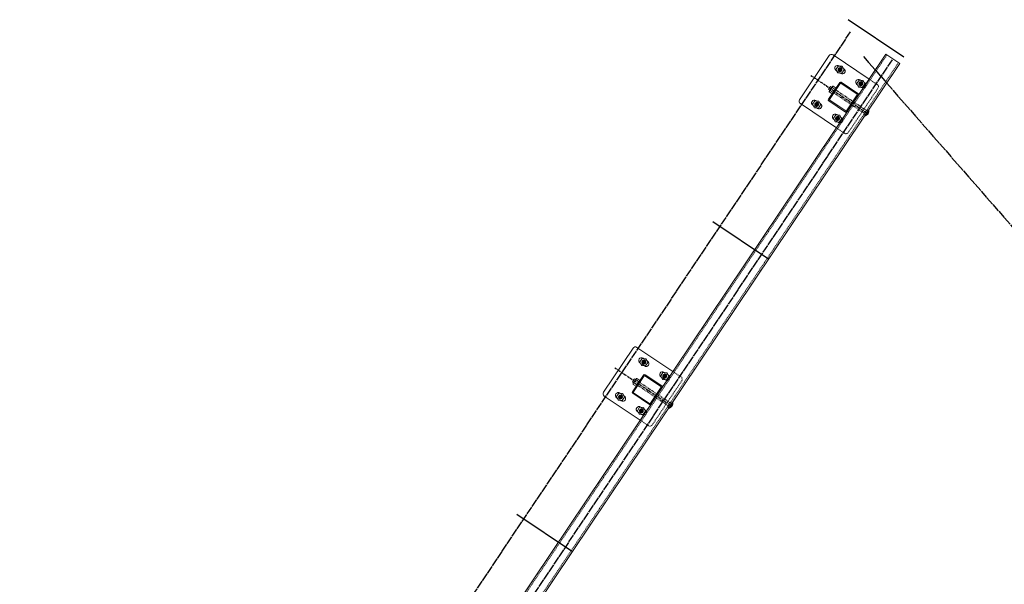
# Model space of a CAD drawing. Header units: inches. Extents: x 26090020 to 26091405, y 7484395 to 7485569.
# Tile 10 of 26: x 26090307 to 26090483, y 7485441 to 7485542. Entities that reach past the tile are written whole.
import ezdxf

# ---------------------------------------------------------------- set-up
doc = ezdxf.new("R2010")
doc.units = ezdxf.units.IN
doc.header["$MEASUREMENT"] = 0
for name, pattern in [('bcenterline', [0.5, 0.375, -0.03125, 0.0625, -0.03125]), ('bhiddenpr', [0.1875, 0.125, -0.0625]), ('brebarpr', [1.5625, 1.5, -0.0625]), ('DGN Style 2', [0.017105, 0.010263, -0.006842])]:
    doc.linetypes.add(name, pattern=pattern)
for name, color, linetype in [('BR_P_Rail_Centerline', 2, 'bcenterline'), ('BR_P_Rail_Hidden', 230, 'bhiddenpr'), ('BR_P_Rail_Object', 230, 'Continuous'), ('BR_P_Rail_Reinforcing', 30, 'brebarpr')]:
    doc.layers.add(name, color=color, linetype=linetype)

msp = doc.modelspace()

# ---------------------------------------------------------------- hatches: boundary and pattern name
at = {"layer": 'BR_P_Rail_Object', "lineweight": 0}
h = msp.add_hatch(color=151, dxfattribs=at)
edge = h.paths.add_edge_path()
edge.add_arc((26090453.4, 7485532.94), 0.438, 236.1527, 596.1527, ccw=False)
h = msp.add_hatch(color=151, dxfattribs=at)
edge = h.paths.add_edge_path()
edge.add_arc((26090457.14, 7485530.44), 0.438, 236.1527, 596.1527, ccw=False)
h = msp.add_hatch(color=151, dxfattribs=at)
edge = h.paths.add_edge_path()
edge.add_arc((26090449.22, 7485526.72), 0.438, 236.1527, 596.1527, ccw=False)
h = msp.add_hatch(color=151, dxfattribs=at)
edge = h.paths.add_edge_path()
edge.add_arc((26090452.96, 7485524.21), 0.438, 236.1527, 596.1527, ccw=False)
h = msp.add_hatch(color=151, dxfattribs=at)
edge = h.paths.add_edge_path()
edge.add_arc((26090418.31, 7485480.62), 0.438, 236.1527, 596.1527, ccw=False)
h = msp.add_hatch(color=151, dxfattribs=at)
edge = h.paths.add_edge_path()
edge.add_arc((26090422.05, 7485478.11), 0.438, 236.1527, 596.1527, ccw=False)
h = msp.add_hatch(color=151, dxfattribs=at)
edge = h.paths.add_edge_path()
edge.add_arc((26090414.13, 7485474.39), 0.438, 236.1527, 596.1527, ccw=False)
h = msp.add_hatch(color=151, dxfattribs=at)
edge = h.paths.add_edge_path()
edge.add_arc((26090417.87, 7485471.89), 0.438, 236.1527, 596.1527, ccw=False)

# ---------------------------------------------------------------- linework, layer by layer
at = {"layer": 'BR_P_Rail_Centerline'}
for p, q in [((26090448.19, 7485531.92), (26090458.16, 7485525.23)), ((26090413.11, 7485479.6), (26090423.07, 7485472.91))]:
    msp.add_line(p, q, dxfattribs=at)
at = {"layer": 'BR_P_Rail_Hidden', "color": 1, "linetype": 'DGN Style 2', "lineweight": 0}
for p, q in [((26090461.8, 7485535.59), (26090028.87, 7484890.05)), ((26090463.87, 7485534.2), (26090030.95, 7484888.66)), ((26090453.43, 7485532.32), (26090452.8, 7485532.74)), ((26090453.99, 7485533.15), (26090453.36, 7485533.57)), ((26090457.73, 7485530.64), (26090457.1, 7485531.06)), ((26090460.05, 7485530.29), (26090458.59, 7485531.27)), ((26090454.89, 7485521.71), (26090460.18, 7485529.6)), ((26090457.17, 7485529.81), (26090456.54, 7485530.23)), ((26090449.81, 7485526.92), (26090449.18, 7485527.34)), ((26090449.26, 7485526.09), (26090448.63, 7485526.51)), ((26090452.99, 7485523.58), (26090452.36, 7485524)), ((26090453.55, 7485524.41), (26090452.92, 7485524.84)), ((26090454.2, 7485521.57), (26090452.75, 7485522.55)), ((26090418.34, 7485479.99), (26090417.72, 7485480.42)), ((26090418.9, 7485480.83), (26090418.27, 7485481.25)), ((26090422.64, 7485478.32), (26090422.01, 7485478.74)), ((26090424.96, 7485477.97), (26090423.5, 7485478.94)), ((26090419.8, 7485469.38), (26090425.09, 7485477.27)), ((26090422.08, 7485477.49), (26090421.45, 7485477.91)), ((26090414.72, 7485474.6), (26090414.09, 7485475.02)), ((26090414.17, 7485473.77), (26090413.54, 7485474.19)), ((26090417.9, 7485471.26), (26090417.28, 7485471.68)), ((26090418.46, 7485472.09), (26090417.83, 7485472.51)), ((26090419.11, 7485469.25), (26090417.66, 7485470.22))]:
    msp.add_line(p, q, dxfattribs=at)
at = {"layer": 'BR_P_Rail_Hidden', "color": 1, "linetype": 'DGN Style 2'}
for p, q in [((26090458.15, 7485525.62), (26090452.52, 7485529.39)), ((26090457.81, 7485525.1), (26090452.17, 7485528.87)), ((26090457.72, 7485524.97), (26090458.24, 7485525.75)), ((26090458.42, 7485525.62), (26090458.24, 7485525.75)), ((26090457.9, 7485524.85), (26090457.72, 7485524.97)), ((26090422.72, 7485472.77), (26090417.08, 7485476.55)), ((26090423.06, 7485473.29), (26090417.43, 7485477.07)), ((26090422.63, 7485472.64), (26090423.15, 7485473.42)), ((26090422.81, 7485472.52), (26090422.63, 7485472.64)), ((26090423.33, 7485473.3), (26090423.15, 7485473.42))]:
    msp.add_line(p, q, dxfattribs=at)
at = {"layer": 'BR_P_Rail_Hidden', "color": 1, "linetype": 'DGN Style 2', "lineweight": 0, "extrusion": (0, 0, -1)}
for centre in [(-26090459.77, 7485529.88), (-26090424.68, 7485477.55)]:
    msp.add_arc(centre, 0.5, 123.8473, 213.8473, dxfattribs=at)
at = {"layer": 'BR_P_Rail_Hidden', "color": 1, "linetype": 'DGN Style 2', "lineweight": 0}
for centre in [(26090454.48, 7485521.99), (26090419.39, 7485469.66)]:
    msp.add_arc(centre, 0.5, 236.1527, 326.1527, dxfattribs=at)
at = {"layer": 'BR_P_Rail_Object'}
for p, q in [((26090464.84, 7485535.2), (26090454.88, 7485541.88)), ((26090430.65, 7485505.76), (26090440.62, 7485499.07)), ((26090395.56, 7485453.43), (26090405.53, 7485446.75))]:
    msp.add_line(p, q, dxfattribs=at)
at = {"layer": 'BR_P_Rail_Object', "color": 2, "lineweight": 13}
for p, q in [((26090028.66, 7484890.19), (26090461.59, 7485535.73)), ((26090461.59, 7485535.73), (26090464.08, 7485534.06)), ((26090464.08, 7485534.06), (26090031.15, 7484888.52))]:
    msp.add_line(p, q, dxfattribs=at)
at = {"layer": 'BR_P_Rail_Object', "color": 5, "lineweight": 13}
for p, q in [((26090446.17, 7485527.56), (26090451.46, 7485535.45)), ((26090458.59, 7485531.27), (26090452.16, 7485535.58)), ((26090452.75, 7485522.55), (26090446.31, 7485526.86)), ((26090423.5, 7485478.94), (26090417.07, 7485483.26)), ((26090411.08, 7485475.23), (26090416.37, 7485483.12)), ((26090417.66, 7485470.22), (26090411.22, 7485474.54))]:
    msp.add_line(p, q, dxfattribs=at)
at = {"layer": 'BR_P_Rail_Object', "color": 5, "lineweight": 0}
for p, q in [((26090452.8, 7485532.74), (26090452.7, 7485532.81)), ((26090453.36, 7485533.57), (26090453.26, 7485533.64)), ((26090454.09, 7485533.08), (26090453.99, 7485533.15)), ((26090453.53, 7485532.25), (26090453.43, 7485532.32)), ((26090457.1, 7485531.06), (26090457, 7485531.13)), ((26090451.34, 7485527.64), (26090453.35, 7485530.63)), ((26090451.53, 7485527.61), (26090453.45, 7485530.46)), ((26090456.45, 7485528.58), (26090453.6, 7485530.49)), ((26090456.62, 7485528.68), (26090453.63, 7485530.68)), ((26090456.54, 7485530.23), (26090456.44, 7485530.3)), ((26090457.27, 7485529.74), (26090457.17, 7485529.81)), ((26090457.83, 7485530.57), (26090457.73, 7485530.64)), ((26090449.18, 7485527.34), (26090449.08, 7485527.41)), ((26090454.39, 7485525.36), (26090451.4, 7485527.36)), ((26090454.42, 7485525.55), (26090451.56, 7485527.46)), ((26090454.57, 7485525.57), (26090456.48, 7485528.43)), ((26090454.67, 7485525.41), (26090456.67, 7485528.4)), ((26090448.63, 7485526.51), (26090448.53, 7485526.58)), ((26090449.36, 7485526.02), (26090449.26, 7485526.09)), ((26090449.91, 7485526.85), (26090449.81, 7485526.92)), ((26090452.36, 7485524), (26090452.26, 7485524.07)), ((26090452.92, 7485524.84), (26090452.82, 7485524.9)), ((26090453.65, 7485524.35), (26090453.55, 7485524.41)), ((26090453.09, 7485523.52), (26090452.99, 7485523.58)), ((26090417.72, 7485480.42), (26090417.61, 7485480.48)), ((26090418.27, 7485481.25), (26090418.17, 7485481.31)), ((26090418.44, 7485479.93), (26090418.34, 7485479.99)), ((26090419, 7485480.76), (26090418.9, 7485480.83)), ((26090416.26, 7485475.32), (26090418.26, 7485478.31)), ((26090416.44, 7485475.29), (26090418.36, 7485478.14)), ((26090421.36, 7485476.26), (26090418.51, 7485478.17)), ((26090421.53, 7485476.35), (26090418.54, 7485478.36)), ((26090421.45, 7485477.91), (26090421.35, 7485477.98)), ((26090422.01, 7485478.74), (26090421.91, 7485478.81)), ((26090422.74, 7485478.25), (26090422.64, 7485478.32)), ((26090422.18, 7485477.42), (26090422.08, 7485477.49)), ((26090414.09, 7485475.02), (26090413.99, 7485475.09)), ((26090414.82, 7485474.53), (26090414.72, 7485474.6)), ((26090419.3, 7485473.03), (26090416.31, 7485475.04)), ((26090419.33, 7485473.22), (26090416.47, 7485475.14)), ((26090419.48, 7485473.25), (26090421.39, 7485476.11)), ((26090419.58, 7485473.09), (26090421.58, 7485476.08)), ((26090413.54, 7485474.19), (26090413.44, 7485474.26)), ((26090414.27, 7485473.7), (26090414.17, 7485473.77)), ((26090417.28, 7485471.68), (26090417.17, 7485471.75)), ((26090417.83, 7485472.51), (26090417.73, 7485472.58)), ((26090418, 7485471.19), (26090417.9, 7485471.26)), ((26090418.56, 7485472.02), (26090418.46, 7485472.09))]:
    msp.add_line(p, q, dxfattribs=at)
at = {"layer": 'BR_P_Rail_Object', "color": 151, "lineweight": 13}
for p, q in [((26090451.34, 7485529.43), (26090451.69, 7485529.95)), ((26090451.6, 7485529.26), (26090451.34, 7485529.43)), ((26090451.46, 7485529.04), (26090451.57, 7485529.21)), ((26090451.63, 7485529.3), (26090451.57, 7485529.21)), ((26090451.63, 7485529.3), (26090451.92, 7485529.73)), ((26090451.65, 7485529.23), (26090452.17, 7485528.87)), ((26090451.95, 7485529.78), (26090451.69, 7485529.95)), ((26090451.98, 7485529.82), (26090451.92, 7485529.73)), ((26090451.98, 7485529.82), (26090452.09, 7485529.99)), ((26090451.99, 7485529.75), (26090452.52, 7485529.39)), ((26090452.7, 7485529.65), (26090452.17, 7485530.01)), ((26090452, 7485528.61), (26090451.47, 7485528.97)), ((26090416.25, 7485477.11), (26090416.6, 7485477.63)), ((26090416.51, 7485476.93), (26090416.25, 7485477.11)), ((26090416.37, 7485476.72), (26090416.48, 7485476.89)), ((26090416.91, 7485476.29), (26090416.38, 7485476.64)), ((26090416.54, 7485476.98), (26090416.48, 7485476.89)), ((26090416.54, 7485476.98), (26090416.83, 7485477.41)), ((26090416.56, 7485476.9), (26090417.08, 7485476.55)), ((26090416.86, 7485477.45), (26090416.6, 7485477.63)), ((26090416.89, 7485477.5), (26090416.83, 7485477.41)), ((26090416.89, 7485477.5), (26090417.01, 7485477.67)), ((26090416.91, 7485477.42), (26090417.43, 7485477.07)), ((26090417.61, 7485477.33), (26090417.08, 7485477.68))]:
    msp.add_line(p, q, dxfattribs=at)
at = {"layer": 'BR_P_Rail_Object', "color": 151, "linetype": 'Continuous', "lineweight": 13}
for p, q in [((26090458.57, 7485525.49), (26090458.29, 7485525.43)), ((26090458.57, 7485525.5), (26090458.3, 7485525.45)), ((26090458.57, 7485525.51), (26090458.31, 7485525.46)), ((26090458.57, 7485525.53), (26090458.32, 7485525.48)), ((26090458.57, 7485525.54), (26090458.33, 7485525.49)), ((26090458.33, 7485525.48), (26090458.41, 7485525.05)), ((26090458.34, 7485525.5), (26090458.42, 7485525.06)), ((26090458.58, 7485525.55), (26090458.35, 7485525.51)), ((26090458.35, 7485525.51), (26090458.43, 7485525.08)), ((26090458.58, 7485525.57), (26090458.36, 7485525.52)), ((26090458.36, 7485525.53), (26090458.44, 7485525.1)), ((26090458.58, 7485525.58), (26090458.37, 7485525.54)), ((26090458.37, 7485525.54), (26090458.45, 7485525.11)), ((26090458.57, 7485525.6), (26090458.38, 7485525.56)), ((26090458.38, 7485525.56), (26090458.46, 7485525.13)), ((26090458.57, 7485525.61), (26090458.39, 7485525.57)), ((26090458.39, 7485525.57), (26090458.47, 7485525.15)), ((26090458.57, 7485525.62), (26090458.4, 7485525.59)), ((26090458.4, 7485525.59), (26090458.48, 7485525.17)), ((26090458.57, 7485525.64), (26090458.41, 7485525.6)), ((26090458.41, 7485525.61), (26090458.49, 7485525.19)), ((26090458.57, 7485525.65), (26090458.42, 7485525.62)), ((26090458.42, 7485525.62), (26090458.5, 7485525.21)), ((26090458.57, 7485525.66), (26090458.43, 7485525.63)), ((26090458.43, 7485525.64), (26090458.51, 7485525.23)), ((26090458.57, 7485525.68), (26090458.44, 7485525.65)), ((26090458.44, 7485525.65), (26090458.52, 7485525.26)), ((26090458.57, 7485525.69), (26090458.45, 7485525.67)), ((26090458.45, 7485525.67), (26090458.53, 7485525.28)), ((26090458.57, 7485525.7), (26090458.46, 7485525.68)), ((26090458.46, 7485525.68), (26090458.54, 7485525.31)), ((26090458.56, 7485525.72), (26090458.47, 7485525.7)), ((26090458.47, 7485525.7), (26090458.54, 7485525.34)), ((26090458.56, 7485525.73), (26090458.48, 7485525.71)), ((26090458.48, 7485525.72), (26090458.55, 7485525.37)), ((26090458.56, 7485525.74), (26090458.49, 7485525.73)), ((26090458.49, 7485525.73), (26090458.56, 7485525.4)), ((26090458.56, 7485525.75), (26090458.5, 7485525.74)), ((26090458.5, 7485525.75), (26090458.57, 7485525.44)), ((26090458.55, 7485525.77), (26090458.51, 7485525.76)), ((26090458.55, 7485525.78), (26090458.52, 7485525.78)), ((26090458.52, 7485525.76), (26090458.57, 7485525.48)), ((26090458.55, 7485525.79), (26090458.53, 7485525.79)), ((26090458.53, 7485525.78), (26090458.57, 7485525.53)), ((26090458.54, 7485525.79), (26090458.57, 7485525.6)), ((26090457.9, 7485524.69), (26090457.78, 7485524.66)), ((26090457.78, 7485524.67), (26090457.78, 7485524.66)), ((26090458, 7485524.72), (26090457.79, 7485524.68)), ((26090457.79, 7485524.68), (26090457.79, 7485524.67)), ((26090458.06, 7485524.75), (26090457.8, 7485524.69)), ((26090457.8, 7485524.7), (26090457.81, 7485524.67)), ((26090458.1, 7485524.77), (26090457.81, 7485524.71)), ((26090457.81, 7485524.71), (26090457.82, 7485524.67)), ((26090458.14, 7485524.79), (26090457.82, 7485524.73)), ((26090457.82, 7485524.73), (26090457.83, 7485524.67)), ((26090458.17, 7485524.81), (26090457.83, 7485524.74)), ((26090457.83, 7485524.74), (26090457.85, 7485524.67)), ((26090458.19, 7485524.83), (26090457.84, 7485524.76)), ((26090457.84, 7485524.76), (26090457.86, 7485524.68)), ((26090458.22, 7485524.85), (26090457.85, 7485524.77)), ((26090457.85, 7485524.78), (26090457.87, 7485524.68)), ((26090458.24, 7485524.86), (26090457.86, 7485524.79)), ((26090457.86, 7485524.79), (26090457.89, 7485524.68)), ((26090458.26, 7485524.88), (26090457.87, 7485524.8)), ((26090457.87, 7485524.81), (26090457.9, 7485524.69)), ((26090458.28, 7485524.9), (26090457.88, 7485524.82)), ((26090457.88, 7485524.82), (26090457.91, 7485524.69)), ((26090458.3, 7485524.92), (26090457.89, 7485524.84)), ((26090458.32, 7485524.93), (26090457.9, 7485524.85)), ((26090457.9, 7485524.84), (26090457.92, 7485524.69)), ((26090458.33, 7485524.95), (26090457.91, 7485524.87)), ((26090457.91, 7485524.85), (26090457.94, 7485524.7)), ((26090457.92, 7485524.87), (26090457.95, 7485524.7)), ((26090458.35, 7485524.97), (26090457.93, 7485524.88)), ((26090457.93, 7485524.89), (26090457.96, 7485524.71)), ((26090458.36, 7485524.98), (26090457.94, 7485524.9)), ((26090457.94, 7485524.9), (26090457.97, 7485524.71)), ((26090458.38, 7485525), (26090457.95, 7485524.91)), ((26090457.95, 7485524.92), (26090457.99, 7485524.72)), ((26090458.39, 7485525.01), (26090457.96, 7485524.93)), ((26090457.96, 7485524.93), (26090458, 7485524.72)), ((26090458.4, 7485525.03), (26090457.97, 7485524.95)), ((26090457.97, 7485524.95), (26090458.01, 7485524.73)), ((26090458.41, 7485525.05), (26090457.98, 7485524.96)), ((26090457.98, 7485524.96), (26090458.03, 7485524.73)), ((26090458.42, 7485525.06), (26090457.99, 7485524.98)), ((26090457.99, 7485524.98), (26090458.04, 7485524.74)), ((26090458.43, 7485525.08), (26090458, 7485524.99)), ((26090458, 7485525), (26090458.05, 7485524.74)), ((26090458.44, 7485525.09), (26090458.01, 7485525.01)), ((26090458.01, 7485525.01), (26090458.06, 7485524.75)), ((26090458.45, 7485525.11), (26090458.02, 7485525.02)), ((26090458.02, 7485525.03), (26090458.08, 7485524.75)), ((26090458.46, 7485525.12), (26090458.03, 7485525.04)), ((26090458.03, 7485525.04), (26090458.09, 7485524.76)), ((26090458.47, 7485525.14), (26090458.04, 7485525.05)), ((26090458.04, 7485525.06), (26090458.1, 7485524.77)), ((26090458.48, 7485525.15), (26090458.05, 7485525.07)), ((26090458.05, 7485525.07), (26090458.11, 7485524.77)), ((26090458.48, 7485525.17), (26090458.06, 7485525.09)), ((26090458.06, 7485525.09), (26090458.12, 7485524.78)), ((26090458.49, 7485525.18), (26090458.07, 7485525.1)), ((26090458.07, 7485525.1), (26090458.14, 7485524.79)), ((26090458.5, 7485525.2), (26090458.08, 7485525.12)), ((26090458.08, 7485525.12), (26090458.15, 7485524.8)), ((26090458.5, 7485525.21), (26090458.09, 7485525.13)), ((26090458.09, 7485525.14), (26090458.16, 7485524.8)), ((26090458.51, 7485525.23), (26090458.1, 7485525.15)), ((26090458.52, 7485525.24), (26090458.11, 7485525.16)), ((26090458.11, 7485525.15), (26090458.17, 7485524.81)), ((26090458.52, 7485525.26), (26090458.12, 7485525.18)), ((26090458.12, 7485525.17), (26090458.18, 7485524.82)), ((26090458.13, 7485525.18), (26090458.2, 7485524.83)), ((26090458.53, 7485525.27), (26090458.14, 7485525.2)), ((26090458.14, 7485525.2), (26090458.21, 7485524.84)), ((26090458.53, 7485525.29), (26090458.15, 7485525.21)), ((26090458.15, 7485525.21), (26090458.22, 7485524.85)), ((26090458.54, 7485525.3), (26090458.16, 7485525.23)), ((26090458.16, 7485525.23), (26090458.23, 7485524.86)), ((26090458.54, 7485525.32), (26090458.17, 7485525.24)), ((26090458.17, 7485525.25), (26090458.24, 7485524.86)), ((26090458.54, 7485525.33), (26090458.18, 7485525.26)), ((26090458.18, 7485525.26), (26090458.26, 7485524.87)), ((26090458.55, 7485525.35), (26090458.19, 7485525.27)), ((26090458.19, 7485525.28), (26090458.27, 7485524.88)), ((26090458.55, 7485525.36), (26090458.2, 7485525.29)), ((26090458.2, 7485525.29), (26090458.28, 7485524.9)), ((26090458.55, 7485525.37), (26090458.21, 7485525.31)), ((26090458.21, 7485525.31), (26090458.29, 7485524.91)), ((26090458.56, 7485525.39), (26090458.22, 7485525.32)), ((26090458.22, 7485525.32), (26090458.3, 7485524.92)), ((26090458.56, 7485525.4), (26090458.23, 7485525.34)), ((26090458.23, 7485525.34), (26090458.31, 7485524.93)), ((26090458.56, 7485525.42), (26090458.24, 7485525.35)), ((26090458.24, 7485525.36), (26090458.32, 7485524.94)), ((26090458.56, 7485525.43), (26090458.25, 7485525.37)), ((26090458.25, 7485525.37), (26090458.34, 7485524.95)), ((26090458.57, 7485525.44), (26090458.26, 7485525.38)), ((26090458.26, 7485525.39), (26090458.35, 7485524.96)), ((26090458.57, 7485525.46), (26090458.27, 7485525.4)), ((26090458.27, 7485525.4), (26090458.36, 7485524.98)), ((26090458.57, 7485525.47), (26090458.28, 7485525.42)), ((26090458.28, 7485525.42), (26090458.37, 7485524.99)), ((26090458.29, 7485525.43), (26090458.38, 7485525)), ((26090458.31, 7485525.45), (26090458.39, 7485525.02)), ((26090458.32, 7485525.46), (26090458.4, 7485525.03)), ((26090423.26, 7485472.64), (26090422.84, 7485472.56)), ((26090423.27, 7485472.66), (26090422.85, 7485472.58)), ((26090423.29, 7485472.68), (26090422.86, 7485472.59)), ((26090423.3, 7485472.69), (26090422.87, 7485472.61)), ((26090423.31, 7485472.71), (26090422.88, 7485472.62)), ((26090423.32, 7485472.72), (26090422.89, 7485472.64)), ((26090422.89, 7485472.64), (26090422.94, 7485472.41)), ((26090423.33, 7485472.74), (26090422.9, 7485472.65)), ((26090422.9, 7485472.66), (26090422.95, 7485472.41)), ((26090423.34, 7485472.75), (26090422.91, 7485472.67)), ((26090422.91, 7485472.67), (26090422.96, 7485472.42)), ((26090423.35, 7485472.77), (26090422.92, 7485472.68)), ((26090422.92, 7485472.69), (26090422.97, 7485472.43)), ((26090423.36, 7485472.79), (26090422.93, 7485472.7)), ((26090422.93, 7485472.7), (26090422.99, 7485472.43)), ((26090423.37, 7485472.8), (26090422.94, 7485472.72)), ((26090422.94, 7485472.72), (26090423, 7485472.44)), ((26090423.38, 7485472.82), (26090422.95, 7485472.73)), ((26090422.95, 7485472.73), (26090423.01, 7485472.44)), ((26090423.39, 7485472.83), (26090422.96, 7485472.75)), ((26090422.96, 7485472.75), (26090423.02, 7485472.45)), ((26090423.39, 7485472.85), (26090422.97, 7485472.76)), ((26090422.97, 7485472.77), (26090423.03, 7485472.46)), ((26090423.4, 7485472.86), (26090422.98, 7485472.78)), ((26090422.98, 7485472.78), (26090423.05, 7485472.47)), ((26090423.41, 7485472.88), (26090422.99, 7485472.79)), ((26090422.99, 7485472.8), (26090423.06, 7485472.47)), ((26090423.41, 7485472.89), (26090423, 7485472.81)), ((26090423.42, 7485472.91), (26090423.01, 7485472.83)), ((26090423.01, 7485472.81), (26090423.07, 7485472.48)), ((26090423.43, 7485472.92), (26090423.02, 7485472.84)), ((26090423.02, 7485472.83), (26090423.08, 7485472.49)), ((26090423.43, 7485472.94), (26090423.03, 7485472.86)), ((26090423.03, 7485472.84), (26090423.09, 7485472.5)), ((26090423.04, 7485472.86), (26090423.11, 7485472.51)), ((26090423.44, 7485472.95), (26090423.05, 7485472.87)), ((26090423.05, 7485472.88), (26090423.12, 7485472.51)), ((26090423.44, 7485472.96), (26090423.06, 7485472.89)), ((26090423.06, 7485472.89), (26090423.13, 7485472.52)), ((26090423.45, 7485472.98), (26090423.07, 7485472.9)), ((26090423.07, 7485472.91), (26090423.14, 7485472.53)), ((26090423.45, 7485472.99), (26090423.08, 7485472.92)), ((26090423.08, 7485472.92), (26090423.15, 7485472.54)), ((26090423.45, 7485473.01), (26090423.09, 7485472.94)), ((26090423.09, 7485472.94), (26090423.17, 7485472.55)), ((26090423.46, 7485473.02), (26090423.1, 7485472.95)), ((26090423.1, 7485472.95), (26090423.18, 7485472.56)), ((26090423.46, 7485473.04), (26090423.11, 7485472.97)), ((26090423.11, 7485472.97), (26090423.19, 7485472.57)), ((26090423.46, 7485473.05), (26090423.12, 7485472.98)), ((26090423.12, 7485472.99), (26090423.2, 7485472.58)), ((26090423.47, 7485473.06), (26090423.13, 7485473)), ((26090423.13, 7485473), (26090423.21, 7485472.59)), ((26090423.47, 7485473.08), (26090423.14, 7485473.01)), ((26090423.14, 7485473.02), (26090423.22, 7485472.61)), ((26090423.47, 7485473.09), (26090423.15, 7485473.03)), ((26090423.15, 7485473.03), (26090423.23, 7485472.62)), ((26090423.47, 7485473.11), (26090423.16, 7485473.04)), ((26090423.16, 7485473.05), (26090423.25, 7485472.63)), ((26090423.48, 7485473.12), (26090423.17, 7485473.06)), ((26090423.17, 7485473.06), (26090423.26, 7485472.64)), ((26090423.48, 7485473.13), (26090423.18, 7485473.08)), ((26090423.18, 7485473.08), (26090423.27, 7485472.65)), ((26090423.48, 7485473.15), (26090423.19, 7485473.09)), ((26090423.19, 7485473.09), (26090423.28, 7485472.67)), ((26090423.48, 7485473.16), (26090423.2, 7485473.11)), ((26090423.2, 7485473.11), (26090423.29, 7485472.68)), ((26090423.48, 7485473.18), (26090423.21, 7485473.12)), ((26090423.48, 7485473.19), (26090423.22, 7485473.14)), ((26090423.22, 7485473.13), (26090423.3, 7485472.69)), ((26090423.48, 7485473.2), (26090423.23, 7485473.15)), ((26090423.23, 7485473.14), (26090423.31, 7485472.71)), ((26090423.49, 7485473.22), (26090423.24, 7485473.17)), ((26090423.24, 7485473.16), (26090423.32, 7485472.72)), ((26090423.25, 7485473.17), (26090423.33, 7485472.74)), ((26090423.49, 7485473.23), (26090423.26, 7485473.19)), ((26090423.26, 7485473.19), (26090423.34, 7485472.76)), ((26090423.49, 7485473.24), (26090423.27, 7485473.2)), ((26090423.27, 7485473.2), (26090423.35, 7485472.77)), ((26090423.49, 7485473.26), (26090423.28, 7485473.22)), ((26090423.28, 7485473.22), (26090423.36, 7485472.79)), ((26090423.49, 7485473.27), (26090423.29, 7485473.23)), ((26090423.29, 7485473.24), (26090423.37, 7485472.81)), ((26090423.48, 7485473.29), (26090423.3, 7485473.25)), ((26090423.3, 7485473.25), (26090423.38, 7485472.83)), ((26090423.48, 7485473.3), (26090423.31, 7485473.26)), ((26090423.31, 7485473.27), (26090423.39, 7485472.85)), ((26090423.48, 7485473.31), (26090423.32, 7485473.28)), ((26090423.32, 7485473.28), (26090423.4, 7485472.87)), ((26090423.48, 7485473.33), (26090423.33, 7485473.3)), ((26090423.33, 7485473.3), (26090423.41, 7485472.89)), ((26090423.48, 7485473.34), (26090423.34, 7485473.31)), ((26090423.34, 7485473.31), (26090423.42, 7485472.91)), ((26090423.48, 7485473.35), (26090423.35, 7485473.33)), ((26090423.35, 7485473.33), (26090423.43, 7485472.93)), ((26090423.48, 7485473.37), (26090423.36, 7485473.34)), ((26090423.36, 7485473.35), (26090423.44, 7485472.96)), ((26090423.48, 7485473.38), (26090423.37, 7485473.36)), ((26090423.37, 7485473.36), (26090423.45, 7485472.98)), ((26090423.47, 7485473.39), (26090423.38, 7485473.37)), ((26090423.38, 7485473.38), (26090423.46, 7485473.01)), ((26090423.47, 7485473.41), (26090423.39, 7485473.39)), ((26090423.39, 7485473.39), (26090423.46, 7485473.04)), ((26090423.47, 7485473.42), (26090423.4, 7485473.41)), ((26090423.4, 7485473.41), (26090423.47, 7485473.08)), ((26090423.47, 7485473.43), (26090423.41, 7485473.42)), ((26090423.41, 7485473.42), (26090423.48, 7485473.11)), ((26090423.46, 7485473.44), (26090423.42, 7485473.44)), ((26090423.46, 7485473.46), (26090423.43, 7485473.45)), ((26090423.43, 7485473.44), (26090423.48, 7485473.16)), ((26090423.46, 7485473.47), (26090423.44, 7485473.47)), ((26090423.44, 7485473.45), (26090423.48, 7485473.21)), ((26090423.45, 7485473.47), (26090423.49, 7485473.27)), ((26090422.81, 7485472.36), (26090422.69, 7485472.34)), ((26090422.69, 7485472.34), (26090422.69, 7485472.34)), ((26090422.91, 7485472.4), (26090422.7, 7485472.36)), ((26090422.7, 7485472.36), (26090422.7, 7485472.34)), ((26090422.97, 7485472.42), (26090422.71, 7485472.37)), ((26090422.71, 7485472.37), (26090422.72, 7485472.34)), ((26090423.01, 7485472.44), (26090422.72, 7485472.39)), ((26090422.72, 7485472.39), (26090422.73, 7485472.35)), ((26090423.05, 7485472.47), (26090422.73, 7485472.4)), ((26090422.73, 7485472.41), (26090422.74, 7485472.35)), ((26090423.08, 7485472.48), (26090422.74, 7485472.42)), ((26090422.74, 7485472.42), (26090422.76, 7485472.35)), ((26090423.1, 7485472.5), (26090422.75, 7485472.43)), ((26090422.75, 7485472.44), (26090422.77, 7485472.35)), ((26090423.13, 7485472.52), (26090422.76, 7485472.45)), ((26090422.76, 7485472.45), (26090422.78, 7485472.36)), ((26090423.15, 7485472.54), (26090422.77, 7485472.47)), ((26090422.77, 7485472.47), (26090422.8, 7485472.36)), ((26090423.17, 7485472.56), (26090422.78, 7485472.48)), ((26090422.78, 7485472.48), (26090422.81, 7485472.36)), ((26090423.19, 7485472.58), (26090422.79, 7485472.5)), ((26090423.21, 7485472.59), (26090422.8, 7485472.51)), ((26090422.8, 7485472.5), (26090422.82, 7485472.37)), ((26090423.23, 7485472.61), (26090422.81, 7485472.53)), ((26090422.81, 7485472.52), (26090422.83, 7485472.37)), ((26090423.24, 7485472.63), (26090422.82, 7485472.54)), ((26090422.82, 7485472.53), (26090422.85, 7485472.38)), ((26090422.83, 7485472.55), (26090422.86, 7485472.38)), ((26090422.84, 7485472.56), (26090422.87, 7485472.38)), ((26090422.85, 7485472.58), (26090422.89, 7485472.39)), ((26090422.86, 7485472.59), (26090422.9, 7485472.39)), ((26090422.87, 7485472.61), (26090422.91, 7485472.4)), ((26090422.88, 7485472.62), (26090422.92, 7485472.4))]:
    msp.add_line(p, q, dxfattribs=at)
at = {"layer": 'BR_P_Rail_Object', "color": 151, "linetype": 'Continuous', "lineweight": 0, "flags": 128}
for points in [[(26090454.12, 7485532.9), (26090453.8, 7485533.54), (26090453.08, 7485533.59), (26090452.68, 7485532.99), (26090453, 7485532.35), (26090453.71, 7485532.3), (26090454.12, 7485532.9)], [(26090457.85, 7485530.39), (26090457.54, 7485531.03), (26090456.82, 7485531.08), (26090456.42, 7485530.49), (26090456.74, 7485529.84), (26090457.45, 7485529.79), (26090457.85, 7485530.39)], [(26090449.94, 7485526.67), (26090449.62, 7485527.31), (26090448.9, 7485527.36), (26090448.5, 7485526.76), (26090448.82, 7485526.12), (26090449.54, 7485526.07), (26090449.94, 7485526.67)], [(26090453.68, 7485524.16), (26090453.36, 7485524.81), (26090452.64, 7485524.85), (26090452.24, 7485524.26), (26090452.56, 7485523.61), (26090453.27, 7485523.56), (26090453.68, 7485524.16)], [(26090419.03, 7485480.57), (26090418.71, 7485481.22), (26090417.99, 7485481.27), (26090417.59, 7485480.67), (26090417.91, 7485480.02), (26090418.63, 7485479.98), (26090419.03, 7485480.57)], [(26090422.76, 7485478.07), (26090422.45, 7485478.71), (26090421.73, 7485478.76), (26090421.33, 7485478.16), (26090421.65, 7485477.52), (26090422.36, 7485477.47), (26090422.76, 7485478.07)], [(26090414.85, 7485474.34), (26090414.53, 7485474.99), (26090413.81, 7485475.04), (26090413.41, 7485474.44), (26090413.73, 7485473.8), (26090414.45, 7485473.75), (26090414.85, 7485474.34)], [(26090418.59, 7485471.84), (26090418.27, 7485472.48), (26090417.55, 7485472.53), (26090417.15, 7485471.93), (26090417.47, 7485471.29), (26090418.19, 7485471.24), (26090418.59, 7485471.84)]]:
    msp.add_lwpolyline(points, close=True, dxfattribs=at)
at = {"layer": 'BR_P_Rail_Object', "color": 151, "linetype": 'Continuous', "lineweight": 13, "flags": 128}
for points in [[(26090457.14, 7485530.44), (26090457.14, 7485530.44)], [(26090422.05, 7485478.11), (26090422.05, 7485478.11)]]:
    msp.add_lwpolyline(points, dxfattribs=at)
at = {"layer": 'BR_P_Rail_Object', "color": 5, "lineweight": 13}
for centre, start, end in [((26090451.88, 7485535.17), 56.1527, 146.1527), ((26090446.59, 7485527.28), 146.1527, 236.1527), ((26090416.79, 7485482.84), 56.1527, 146.1527), ((26090411.5, 7485474.95), 146.1527, 236.1527)]:
    msp.add_arc(centre, 0.5, start, end, dxfattribs=at)
at = {"layer": 'BR_P_Rail_Object', "color": 5, "lineweight": 0}
for centre, radius, start, end in [((26090452.98, 7485533.22), 0.5, 146.1527, 236.1527), ((26090456.72, 7485530.72), 0.5, 146.1527, 236.1527), ((26090453.52, 7485530.52), 0.2, 56.1527, 146.1527), ((26090448.81, 7485526.99), 0.5, 146.1527, 236.1527), ((26090456.39, 7485528.49), 0.107, 326.1527, 56.1527), ((26090456.51, 7485528.51), 0.2, 326.1527, 56.1527), ((26090452.54, 7485524.49), 0.5, 146.1527, 236.1527), ((26090454.5, 7485525.52), 0.2, 236.1527, 326.1527), ((26090417.89, 7485480.9), 0.5, 146.1527, 236.1527), ((26090418.43, 7485478.19), 0.2, 56.1527, 146.1527), ((26090421.63, 7485478.39), 0.5, 146.1527, 236.1527), ((26090421.3, 7485476.17), 0.107, 326.1527, 56.1527), ((26090421.42, 7485476.19), 0.2, 326.1527, 56.1527), ((26090413.72, 7485474.67), 0.5, 146.1527, 236.1527), ((26090419.41, 7485473.2), 0.2, 236.1527, 326.1527), ((26090417.45, 7485472.16), 0.5, 146.1527, 236.1527)]:
    msp.add_arc(centre, radius, start, end, dxfattribs=at)
at = {"layer": 'BR_P_Rail_Object', "color": 5, "lineweight": 0, "extrusion": (0, 0, -1)}
for centre, radius, start, end in [((-26090452.98, 7485533.22), 0.5, 33.8473, 123.8473), ((-26090453.81, 7485532.67), 0.5, 123.8473, 213.8473), ((-26090453.81, 7485532.67), 0.5, 213.8473, 303.8473), ((-26090456.72, 7485530.72), 0.5, 33.8473, 123.8473), ((-26090453.54, 7485530.41), 0.107, 33.8473, 123.8473), ((-26090457.55, 7485530.16), 0.5, 213.8473, 303.8473), ((-26090457.55, 7485530.16), 0.5, 123.8473, 213.8473), ((-26090448.81, 7485526.99), 0.5, 33.8473, 123.8473), ((-26090451.51, 7485527.53), 0.2, 303.8473, 33.8473), ((-26090451.62, 7485527.55), 0.107, 303.8473, 33.8473), ((-26090449.64, 7485526.44), 0.5, 213.8473, 303.8473), ((-26090449.64, 7485526.44), 0.5, 123.8473, 213.8473), ((-26090454.48, 7485525.63), 0.107, 213.8473, 303.8473), ((-26090452.54, 7485524.49), 0.5, 33.8473, 123.8473), ((-26090453.37, 7485523.93), 0.5, 123.8473, 213.8473), ((-26090453.37, 7485523.93), 0.5, 213.8473, 303.8473), ((-26090417.89, 7485480.9), 0.5, 33.8473, 123.8473), ((-26090418.72, 7485480.34), 0.5, 213.8473, 303.8473), ((-26090418.72, 7485480.34), 0.5, 123.8473, 213.8473), ((-26090418.45, 7485478.08), 0.107, 33.8473, 123.8473), ((-26090421.63, 7485478.39), 0.5, 33.8473, 123.8473), ((-26090422.46, 7485477.84), 0.5, 123.8473, 213.8473), ((-26090422.46, 7485477.84), 0.5, 213.8473, 303.8473), ((-26090413.72, 7485474.67), 0.5, 33.8473, 123.8473), ((-26090414.55, 7485474.11), 0.5, 123.8473, 213.8473), ((-26090416.42, 7485475.2), 0.2, 303.8473, 33.8473), ((-26090416.53, 7485475.23), 0.107, 303.8473, 33.8473), ((-26090414.55, 7485474.11), 0.5, 213.8473, 303.8473), ((-26090417.45, 7485472.16), 0.5, 33.8473, 123.8473), ((-26090419.39, 7485473.31), 0.107, 213.8473, 303.8473), ((-26090418.28, 7485471.61), 0.5, 213.8473, 303.8473), ((-26090418.28, 7485471.61), 0.5, 123.8473, 213.8473)]:
    msp.add_arc(centre, radius, start, end, dxfattribs=at)
at = {"layer": 'BR_P_Rail_Object', "color": 151, "lineweight": 13, "extrusion": (0, 0, -1)}
for centre, start, end in [((-26090451.5, 7485529.01), 303.8473, 33.8473), ((-26090451.68, 7485529.27), 303.8473, 33.8473), ((-26090452.02, 7485529.79), 303.8473, 33.8473), ((-26090452.14, 7485529.96), 33.8473, 123.8473), ((-26090416.41, 7485476.69), 303.8473, 33.8473), ((-26090416.59, 7485476.95), 303.8473, 33.8473), ((-26090416.93, 7485477.47), 303.8473, 33.8473), ((-26090417.05, 7485477.64), 33.8473, 123.8473)]:
    msp.add_arc(centre, 0.0533, start, end, dxfattribs=at)
at = {"layer": 'BR_P_Rail_Object', "color": 151, "lineweight": 13}
for centre in [(26090451.62, 7485529.18), (26090451.97, 7485529.7), (26090416.53, 7485476.86), (26090416.88, 7485477.38)]:
    msp.add_arc(centre, 0.0533, 56.1527, 146.1527, dxfattribs=at)
at = {"layer": 'BR_P_Rail_Object', "color": 151, "linetype": 'Continuous', "lineweight": 13}
for centre in [(26090457.66, 7485525.57), (26090422.57, 7485473.25)]:
    msp.add_arc(centre, 0.912, 277.2648, 15.0406, dxfattribs=at)
at = {"layer": 'BR_P_Rail_Reinforcing'}
for points in [[(26090455.25, 7485539.74), (26090321.34, 7485340.07), (26090320.49, 7485333.42), (26090304.9, 7485310.16)], [(26090462.72, 7485534.73), (26090328.82, 7485335.06), (26090322.98, 7485331.75), (26090307.39, 7485308.49)], [(26090457.58, 7485535.32), (26090516.99, 7485467.34)]]:
    msp.add_lwpolyline(points, dxfattribs=at)

doc.saveas('drawing.dxf')
